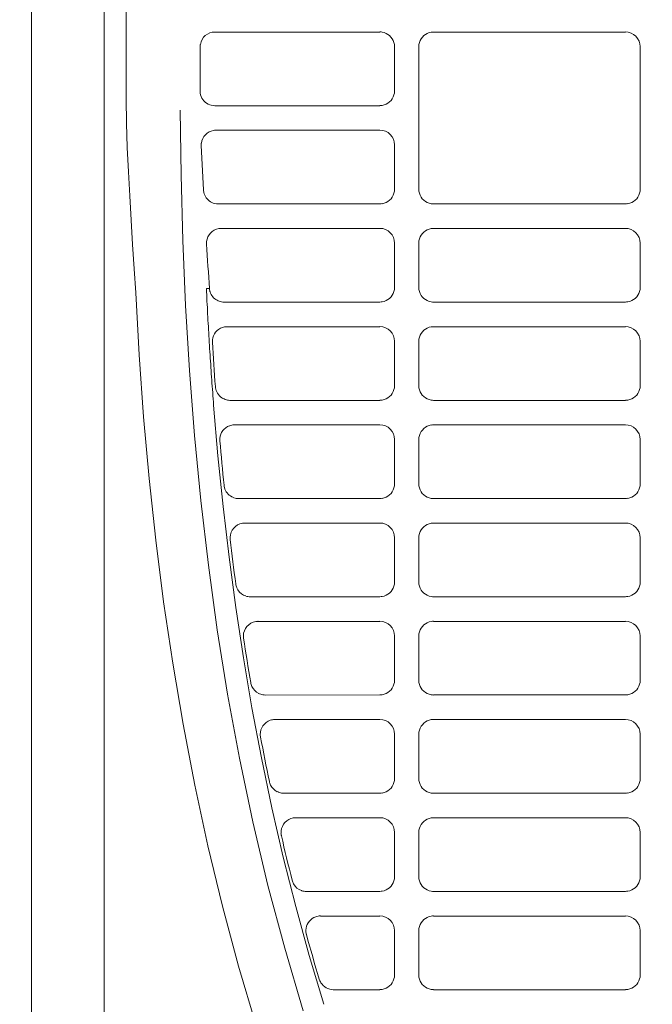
# Model space of a CAD drawing. Header units: millimetres. Extents: x -3034 to 546681, y -100001 to 133386.
# Tile 161 of 173: x 102294 to 102359, y -18221 to -18121. Entities that reach past the tile are written whole.
import ezdxf

# ---------------------------------------------------------------- set-up
doc = ezdxf.new("R2010")
doc.units = ezdxf.units.MM
doc.linetypes.add('ACAD_ISO03W100', pattern=[150, 60, -90])
doc.layers.get('Defpoints').update_dxf_attribs({"color": 252})
for name, color, linetype in [('___INST__AR_podstawy', 3, 'Continuous'), ('DETAIL', 5, 'Continuous'), ('ELEK CIENKIE', 80, 'Continuous'), ('ELEK ODGROMÓWKA', 214, 'Continuous')]:
    doc.layers.add(name, color=color, linetype=linetype)
doc.layers.add('I_WYMIARY', color=6, linetype='Continuous', lineweight=18)
doc.styles.add('DETALE1_100', font='arial.ttf', dxfattribs={"width": 0.6, "height": 200})
doc.dimstyles.new('Detale 1_100', dxfattribs={"dimscale": 0.12, "dimtxt": 250, "dimasz": 20, "dimexe": 50, "dimexo": 0, "dimgap": 30, "dimtad": 1, "dimdec": 1, "dimlfac": 0.1, "dimzin": 9, "dimdsep": 46, "dimtxsty": 'DETALE1_100', "dimblk1": 'DIM_KRESKA_', "dimblk2": 'DIM_KRESKA_', "dimsah": 1, "dimcen": 0, "dimse1": 1, "dimse2": 1, "dimclrd": 256, "dimclre": 256, "dimclrt": 256, "dimadec": 0, "dimazin": 0, "dimtfac": 0.01, "dimtdec": 1, "dimtix": 1, "dimtofl": 0, "dimtmove": 0, "dimatfit": 3, "dimfxl": 1, "dimtolj": 1, "dimtzin": 12, "dimlwd": -1, "dimarcsym": 0})

# ---------------------------------------------------------------- blocks, each defined once
blk = doc.blocks.new('iglice')
at = {"layer": 'ELEK CIENKIE', "color": 80, "linetype": 'ACAD_ISO03W100', "ltscale": 3}
blk.add_circle((-5706.4, 7322.5), 4350, dxfattribs=at)
blk = doc.blocks.new('wentDACH')
at = {"layer": 'DETAIL', "color": 8, "linetype": 'Continuous', "lineweight": 9}
for p, q in [((-83738.92, 25746.79), (-83738.92, 25013.39)), ((-83731.52, 25013.39), (-83731.52, 25746.79)), ((-83729.27, 25488.14), (-83729.27, 25272.04)), ((-83703.45, 25278.84), (-83720.25, 25278.84)), ((-83703.22, 25278.83), (-83703.01, 25278.78)), ((-83703.01, 25278.78), (-83702.82, 25278.7)), ((-83702.82, 25278.7), (-83702.63, 25278.6)), ((-83702.63, 25278.6), (-83702.46, 25278.47)), ((-83702.46, 25278.47), (-83702.32, 25278.32)), ((-83699.12, 25278.32), (-83698.98, 25278.47)), ((-83698.98, 25278.47), (-83698.81, 25278.6)), ((-83698.81, 25278.6), (-83698.62, 25278.7)), ((-83698.62, 25278.7), (-83698.43, 25278.78)), ((-83698.43, 25278.78), (-83698.22, 25278.83)), ((-83678.45, 25278.84), (-83697.99, 25278.84)), ((-83721.75, 25277.35), (-83721.75, 25272.85)), ((-83702.32, 25278.32), (-83702.19, 25278.15)), ((-83702.19, 25278.15), (-83702.09, 25277.96)), ((-83702.09, 25277.96), (-83702.02, 25277.76)), ((-83702.02, 25277.76), (-83701.97, 25277.56)), ((-83701.97, 25277.56), (-83701.96, 25277.34)), ((-83701.96, 25272.84), (-83701.96, 25277.34)), ((-83699.48, 25277.36), (-83699.47, 25277.56)), ((-83699.48, 25277.36), (-83699.48, 25262.83)), ((-83699.47, 25277.56), (-83699.42, 25277.77)), ((-83699.42, 25277.77), (-83699.35, 25277.97)), ((-83699.35, 25277.97), (-83699.25, 25278.15)), ((-83699.25, 25278.15), (-83699.12, 25278.32)), ((-83676.96, 25262.84), (-83676.96, 25277.34)), ((-83702.02, 25272.43), (-83702.09, 25272.23)), ((-83701.97, 25272.63), (-83702.02, 25272.43)), ((-83701.96, 25272.84), (-83701.97, 25272.63)), ((-83729.27, 25272.04), (-83729.24, 25269.57)), ((-83720.26, 25271.34), (-83703.45, 25271.34)), ((-83703.01, 25271.41), (-83703.22, 25271.36)), ((-83702.81, 25271.49), (-83703.01, 25271.41)), ((-83702.63, 25271.59), (-83702.81, 25271.49)), ((-83702.46, 25271.72), (-83702.63, 25271.59)), ((-83702.31, 25271.87), (-83702.46, 25271.72)), ((-83702.19, 25272.04), (-83702.31, 25271.87)), ((-83702.09, 25272.23), (-83702.19, 25272.04)), ((-83723.78, 25270.89), (-83723.69, 25264.26)), ((-83729.24, 25269.57), (-83729.16, 25267.09)), ((-83703.45, 25268.84), (-83720.14, 25268.84)), ((-83701.96, 25262.84), (-83701.96, 25267.34)), ((-83729.16, 25267.09), (-83729.04, 25264.62)), ((-83721.64, 25267.28), (-83721.61, 25266.64)), ((-83721.61, 25266.64), (-83721.58, 25265.99)), ((-83721.58, 25265.99), (-83721.54, 25265.35)), ((-83721.54, 25265.35), (-83721.51, 25264.7)), ((-83729.04, 25264.62), (-83728.91, 25262.15)), ((-83721.51, 25264.7), (-83721.48, 25264.05)), ((-83723.69, 25264.26), (-83723.52, 25257.62)), ((-83721.48, 25264.05), (-83721.44, 25263.41)), ((-83721.44, 25263.41), (-83721.4, 25262.76)), ((-83702.02, 25262.43), (-83702.09, 25262.23)), ((-83701.97, 25262.63), (-83702.02, 25262.43)), ((-83701.96, 25262.84), (-83701.97, 25262.63)), ((-83699.47, 25262.62), (-83699.48, 25262.83)), ((-83699.42, 25262.42), (-83699.47, 25262.62)), ((-83699.35, 25262.22), (-83699.42, 25262.42)), ((-83677.02, 25262.43), (-83677.09, 25262.23)), ((-83676.97, 25262.63), (-83677.02, 25262.43)), ((-83676.96, 25262.84), (-83676.97, 25262.63)), ((-83728.91, 25262.15), (-83728.77, 25259.68)), ((-83719.91, 25261.34), (-83703.45, 25261.34)), ((-83703.01, 25261.41), (-83703.22, 25261.36)), ((-83702.81, 25261.49), (-83703.01, 25261.41)), ((-83702.63, 25261.59), (-83702.81, 25261.49)), ((-83702.46, 25261.72), (-83702.63, 25261.59)), ((-83702.31, 25261.87), (-83702.46, 25261.72)), ((-83702.19, 25262.04), (-83702.31, 25261.87)), ((-83702.09, 25262.23), (-83702.19, 25262.04)), ((-83699.25, 25262.03), (-83699.35, 25262.22)), ((-83699.13, 25261.87), (-83699.25, 25262.03)), ((-83698.98, 25261.72), (-83699.13, 25261.87)), ((-83698.81, 25261.59), (-83698.98, 25261.72)), ((-83698.63, 25261.49), (-83698.81, 25261.59)), ((-83698.43, 25261.41), (-83698.63, 25261.49)), ((-83698.23, 25261.36), (-83698.43, 25261.41)), ((-83697.99, 25261.34), (-83678.45, 25261.34)), ((-83678.01, 25261.41), (-83678.22, 25261.36)), ((-83677.81, 25261.49), (-83678.01, 25261.41)), ((-83677.63, 25261.59), (-83677.81, 25261.49)), ((-83677.46, 25261.72), (-83677.63, 25261.59)), ((-83677.31, 25261.87), (-83677.46, 25261.72)), ((-83677.19, 25262.04), (-83677.31, 25261.87)), ((-83677.09, 25262.23), (-83677.19, 25262.04)), ((-83728.77, 25259.68), (-83728.62, 25257.21)), ((-83703.45, 25258.84), (-83719.6, 25258.84)), ((-83699.25, 25258.15), (-83699.12, 25258.32)), ((-83699.12, 25258.32), (-83698.98, 25258.47)), ((-83698.98, 25258.47), (-83698.81, 25258.6)), ((-83698.81, 25258.6), (-83698.62, 25258.7)), ((-83698.62, 25258.7), (-83698.43, 25258.78)), ((-83698.43, 25258.78), (-83698.22, 25258.83)), ((-83678.45, 25258.84), (-83697.99, 25258.84)), ((-83723.52, 25257.62), (-83723.23, 25250.99)), ((-83701.96, 25252.84), (-83701.96, 25257.34)), ((-83699.48, 25257.36), (-83699.47, 25257.57)), ((-83699.48, 25257.36), (-83699.48, 25252.83)), ((-83699.47, 25257.57), (-83699.42, 25257.77)), ((-83699.42, 25257.77), (-83699.35, 25257.97)), ((-83699.35, 25257.97), (-83699.25, 25258.15)), ((-83676.96, 25252.84), (-83676.96, 25257.35)), ((-83728.62, 25257.21), (-83728.47, 25254.74)), ((-83728.47, 25254.74), (-83728.3, 25252.27)), ((-83728.3, 25252.27), (-83727.95, 25245.97)), ((-83720.84, 25252.72), (-83721.1, 25252.71)), ((-83721.1, 25252.71), (-83721.09, 25252.39)), ((-83721.09, 25252.39), (-83721.08, 25252.07)), ((-83702.02, 25252.43), (-83702.09, 25252.23)), ((-83701.97, 25252.63), (-83702.02, 25252.43)), ((-83701.96, 25252.84), (-83701.97, 25252.63)), ((-83699.47, 25252.62), (-83699.48, 25252.83)), ((-83699.42, 25252.42), (-83699.47, 25252.62)), ((-83699.35, 25252.22), (-83699.42, 25252.42)), ((-83677.02, 25252.43), (-83677.09, 25252.23)), ((-83676.97, 25252.63), (-83677.02, 25252.43)), ((-83676.96, 25252.84), (-83676.97, 25252.63)), ((-83721.08, 25252.07), (-83721.06, 25251.74)), ((-83721.06, 25251.74), (-83721.05, 25251.42)), ((-83721.05, 25251.42), (-83721.03, 25251.1)), ((-83719.31, 25251.34), (-83703.45, 25251.34)), ((-83703.01, 25251.41), (-83703.22, 25251.36)), ((-83702.81, 25251.49), (-83703.01, 25251.41)), ((-83702.63, 25251.59), (-83702.81, 25251.49)), ((-83702.46, 25251.72), (-83702.63, 25251.59)), ((-83702.31, 25251.87), (-83702.46, 25251.72)), ((-83702.19, 25252.04), (-83702.31, 25251.87)), ((-83702.09, 25252.23), (-83702.19, 25252.04)), ((-83699.25, 25252.03), (-83699.35, 25252.22)), ((-83699.13, 25251.87), (-83699.25, 25252.03)), ((-83698.98, 25251.72), (-83699.13, 25251.87)), ((-83698.81, 25251.59), (-83698.98, 25251.72)), ((-83698.63, 25251.49), (-83698.81, 25251.59)), ((-83698.43, 25251.41), (-83698.63, 25251.49)), ((-83698.23, 25251.36), (-83698.43, 25251.41)), ((-83697.99, 25251.34), (-83678.45, 25251.35)), ((-83678.01, 25251.41), (-83678.22, 25251.36)), ((-83677.81, 25251.49), (-83678.01, 25251.41)), ((-83677.63, 25251.59), (-83677.81, 25251.49)), ((-83677.46, 25251.72), (-83677.63, 25251.59)), ((-83677.31, 25251.87), (-83677.46, 25251.72)), ((-83677.19, 25252.04), (-83677.31, 25251.87)), ((-83677.09, 25252.23), (-83677.19, 25252.04)), ((-83723.23, 25250.99), (-83722.84, 25244.37)), ((-83721.03, 25251.1), (-83721.01, 25250.78)), ((-83721.01, 25250.78), (-83721, 25250.46)), ((-83721, 25250.46), (-83720.98, 25250.14)), ((-83720.98, 25250.14), (-83720.96, 25249.82)), ((-83720.96, 25249.82), (-83720.95, 25249.5)), ((-83720.95, 25249.5), (-83720.93, 25249.18)), ((-83720.93, 25249.18), (-83720.91, 25248.86)), ((-83720.91, 25248.86), (-83720.89, 25248.54)), ((-83720.89, 25248.54), (-83720.87, 25248.22)), ((-83703.45, 25248.84), (-83719.02, 25248.84)), ((-83699.25, 25248.15), (-83699.12, 25248.32)), ((-83699.12, 25248.32), (-83698.98, 25248.47)), ((-83698.98, 25248.47), (-83698.81, 25248.6)), ((-83698.81, 25248.6), (-83698.62, 25248.7)), ((-83698.62, 25248.7), (-83698.43, 25248.78)), ((-83698.43, 25248.78), (-83698.22, 25248.83)), ((-83678.45, 25248.84), (-83697.99, 25248.84)), ((-83720.87, 25248.22), (-83720.85, 25247.9)), ((-83720.85, 25247.9), (-83720.84, 25247.57)), ((-83720.84, 25247.57), (-83720.82, 25247.25)), ((-83701.96, 25242.84), (-83701.96, 25247.34)), ((-83699.48, 25247.35), (-83699.47, 25247.56)), ((-83699.48, 25247.35), (-83699.48, 25242.83)), ((-83699.47, 25247.56), (-83699.42, 25247.77)), ((-83699.42, 25247.77), (-83699.35, 25247.97)), ((-83699.35, 25247.97), (-83699.25, 25248.15)), ((-83676.96, 25242.84), (-83676.96, 25247.34)), ((-83720.82, 25247.25), (-83720.8, 25246.93)), ((-83720.8, 25246.93), (-83720.78, 25246.61)), ((-83720.78, 25246.61), (-83720.76, 25246.29)), ((-83720.76, 25246.29), (-83720.74, 25245.97)), ((-83727.95, 25245.97), (-83727.5, 25239.67)), ((-83720.74, 25245.97), (-83720.72, 25245.65)), ((-83720.72, 25245.65), (-83720.69, 25245.33)), ((-83720.69, 25245.33), (-83720.67, 25245.01)), ((-83722.84, 25244.37), (-83722.32, 25237.75)), ((-83720.67, 25245.01), (-83720.65, 25244.69)), ((-83720.65, 25244.69), (-83720.63, 25244.37)), ((-83720.63, 25244.37), (-83720.61, 25244.05)), ((-83720.61, 25244.05), (-83720.59, 25243.73)), ((-83720.59, 25243.73), (-83720.56, 25243.41)), ((-83720.56, 25243.41), (-83720.54, 25243.09)), ((-83720.54, 25243.09), (-83720.52, 25242.77)), ((-83720.52, 25242.77), (-83720.49, 25242.45)), ((-83720.49, 25242.45), (-83720.47, 25242.13)), ((-83702.02, 25242.43), (-83702.09, 25242.23)), ((-83701.97, 25242.63), (-83702.02, 25242.43)), ((-83701.96, 25242.84), (-83701.97, 25242.63)), ((-83699.47, 25242.62), (-83699.48, 25242.83)), ((-83699.42, 25242.42), (-83699.47, 25242.62)), ((-83699.35, 25242.22), (-83699.42, 25242.42)), ((-83677.02, 25242.43), (-83677.09, 25242.23)), ((-83676.97, 25242.63), (-83677.02, 25242.43)), ((-83676.96, 25242.84), (-83676.97, 25242.63)), ((-83720.47, 25242.13), (-83720.44, 25241.81)), ((-83720.44, 25241.81), (-83720.42, 25241.49)), ((-83720.42, 25241.49), (-83720.4, 25241.16)), ((-83718.7, 25241.34), (-83703.45, 25241.34)), ((-83703.01, 25241.41), (-83703.22, 25241.36)), ((-83702.81, 25241.49), (-83703.01, 25241.41)), ((-83702.63, 25241.59), (-83702.81, 25241.49)), ((-83702.46, 25241.72), (-83702.63, 25241.59)), ((-83702.31, 25241.87), (-83702.46, 25241.72)), ((-83702.19, 25242.04), (-83702.31, 25241.87)), ((-83702.09, 25242.23), (-83702.19, 25242.04)), ((-83699.25, 25242.03), (-83699.35, 25242.22)), ((-83699.13, 25241.87), (-83699.25, 25242.03)), ((-83698.98, 25241.72), (-83699.13, 25241.87)), ((-83698.81, 25241.59), (-83698.98, 25241.72)), ((-83698.63, 25241.49), (-83698.81, 25241.59)), ((-83698.43, 25241.41), (-83698.63, 25241.49)), ((-83698.23, 25241.36), (-83698.43, 25241.41)), ((-83697.99, 25241.34), (-83678.45, 25241.34)), ((-83678.01, 25241.41), (-83678.22, 25241.36)), ((-83677.81, 25241.49), (-83678.01, 25241.41)), ((-83677.63, 25241.59), (-83677.81, 25241.49)), ((-83677.46, 25241.72), (-83677.63, 25241.59)), ((-83677.31, 25241.87), (-83677.46, 25241.72)), ((-83677.19, 25242.04), (-83677.31, 25241.87)), ((-83677.09, 25242.23), (-83677.19, 25242.04)), ((-83720.4, 25241.16), (-83720.37, 25240.84)), ((-83720.37, 25240.84), (-83719.93, 25235.69)), ((-83727.5, 25239.67), (-83726.94, 25233.38)), ((-83703.45, 25238.84), (-83718.26, 25238.84)), ((-83699.25, 25238.16), (-83699.12, 25238.32)), ((-83699.12, 25238.32), (-83698.98, 25238.47)), ((-83698.98, 25238.47), (-83698.81, 25238.6)), ((-83698.81, 25238.6), (-83698.62, 25238.7)), ((-83698.62, 25238.7), (-83698.43, 25238.78)), ((-83698.43, 25238.78), (-83698.22, 25238.83)), ((-83678.45, 25238.84), (-83697.99, 25238.84)), ((-83722.32, 25237.75), (-83721.68, 25231.15)), ((-83701.96, 25232.84), (-83701.96, 25237.35)), ((-83699.48, 25237.36), (-83699.47, 25237.57)), ((-83699.48, 25237.36), (-83699.48, 25232.83)), ((-83699.47, 25237.57), (-83699.42, 25237.77)), ((-83699.42, 25237.77), (-83699.35, 25237.97)), ((-83699.35, 25237.97), (-83699.25, 25238.16)), ((-83676.96, 25232.84), (-83676.96, 25237.35)), ((-83719.93, 25235.69), (-83719.4, 25230.53)), ((-83726.94, 25233.38), (-83726.26, 25227.1)), ((-83702.09, 25232.23), (-83702.19, 25232.04)), ((-83702.02, 25232.43), (-83702.09, 25232.23)), ((-83701.97, 25232.63), (-83702.02, 25232.43)), ((-83701.96, 25232.84), (-83701.97, 25232.63)), ((-83699.47, 25232.62), (-83699.48, 25232.83)), ((-83699.42, 25232.42), (-83699.47, 25232.62)), ((-83699.35, 25232.22), (-83699.42, 25232.42)), ((-83699.25, 25232.04), (-83699.35, 25232.22)), ((-83677.09, 25232.23), (-83677.19, 25232.04)), ((-83677.02, 25232.43), (-83677.09, 25232.23)), ((-83676.97, 25232.63), (-83677.02, 25232.43)), ((-83676.96, 25232.84), (-83676.97, 25232.63)), ((-83717.82, 25231.34), (-83717.84, 25231.34)), ((-83717.82, 25231.34), (-83703.45, 25231.34)), ((-83703.01, 25231.41), (-83703.22, 25231.36)), ((-83702.81, 25231.49), (-83703.01, 25231.41)), ((-83702.63, 25231.59), (-83702.81, 25231.49)), ((-83702.46, 25231.72), (-83702.63, 25231.59)), ((-83702.31, 25231.87), (-83702.46, 25231.72)), ((-83702.19, 25232.04), (-83702.31, 25231.87)), ((-83699.13, 25231.87), (-83699.25, 25232.04)), ((-83698.98, 25231.72), (-83699.13, 25231.87)), ((-83698.81, 25231.59), (-83698.98, 25231.72)), ((-83698.63, 25231.49), (-83698.81, 25231.59)), ((-83698.43, 25231.41), (-83698.63, 25231.49)), ((-83698.23, 25231.36), (-83698.43, 25231.41)), ((-83697.99, 25231.34), (-83678.45, 25231.35)), ((-83678.01, 25231.41), (-83678.22, 25231.36)), ((-83677.81, 25231.49), (-83678.01, 25231.41)), ((-83677.63, 25231.59), (-83677.81, 25231.49)), ((-83677.46, 25231.72), (-83677.63, 25231.59)), ((-83677.31, 25231.87), (-83677.46, 25231.72)), ((-83677.19, 25232.04), (-83677.31, 25231.87)), ((-83721.68, 25231.15), (-83720.91, 25224.56)), ((-83719.4, 25230.53), (-83718.8, 25225.39)), ((-83703.45, 25228.84), (-83717.21, 25228.84)), ((-83699.25, 25228.15), (-83699.12, 25228.32)), ((-83699.12, 25228.32), (-83698.98, 25228.47)), ((-83698.98, 25228.47), (-83698.81, 25228.6)), ((-83698.81, 25228.6), (-83698.62, 25228.7)), ((-83698.62, 25228.7), (-83698.43, 25228.78)), ((-83698.43, 25228.78), (-83698.22, 25228.83)), ((-83678.45, 25228.84), (-83697.99, 25228.84)), ((-83701.96, 25222.84), (-83701.96, 25227.34)), ((-83699.48, 25227.36), (-83699.47, 25227.56)), ((-83699.48, 25227.36), (-83699.48, 25222.83)), ((-83699.47, 25227.56), (-83699.42, 25227.77)), ((-83699.42, 25227.77), (-83699.35, 25227.97)), ((-83699.35, 25227.97), (-83699.25, 25228.15)), ((-83676.96, 25222.84), (-83676.96, 25227.34)), ((-83726.26, 25227.1), (-83725.46, 25220.83)), ((-83718.8, 25225.39), (-83718.11, 25220.26)), ((-83720.91, 25224.56), (-83720, 25217.99)), ((-83702.09, 25222.23), (-83702.19, 25222.04)), ((-83702.02, 25222.43), (-83702.09, 25222.23)), ((-83701.97, 25222.63), (-83702.02, 25222.43)), ((-83701.96, 25222.84), (-83701.97, 25222.63)), ((-83699.47, 25222.62), (-83699.48, 25222.83)), ((-83699.42, 25222.42), (-83699.47, 25222.62)), ((-83699.35, 25222.22), (-83699.42, 25222.42)), ((-83699.25, 25222.03), (-83699.35, 25222.22)), ((-83677.09, 25222.23), (-83677.19, 25222.04)), ((-83677.02, 25222.43), (-83677.09, 25222.23)), ((-83676.97, 25222.63), (-83677.02, 25222.43)), ((-83676.96, 25222.84), (-83676.97, 25222.63)), ((-83716.64, 25221.34), (-83703.45, 25221.34)), ((-83703.01, 25221.41), (-83703.22, 25221.36)), ((-83702.81, 25221.49), (-83703.01, 25221.41)), ((-83702.63, 25221.59), (-83702.81, 25221.49)), ((-83702.46, 25221.72), (-83702.63, 25221.59)), ((-83702.31, 25221.87), (-83702.46, 25221.72)), ((-83702.19, 25222.04), (-83702.31, 25221.87)), ((-83699.13, 25221.87), (-83699.25, 25222.03)), ((-83698.98, 25221.72), (-83699.13, 25221.87)), ((-83698.81, 25221.59), (-83698.98, 25221.72)), ((-83698.63, 25221.49), (-83698.81, 25221.59)), ((-83698.43, 25221.41), (-83698.63, 25221.49)), ((-83698.23, 25221.36), (-83698.43, 25221.41)), ((-83697.99, 25221.34), (-83678.45, 25221.34)), ((-83678.01, 25221.41), (-83678.22, 25221.36)), ((-83677.81, 25221.49), (-83678.01, 25221.41)), ((-83677.63, 25221.59), (-83677.81, 25221.49)), ((-83677.46, 25221.72), (-83677.63, 25221.59)), ((-83677.31, 25221.87), (-83677.46, 25221.72)), ((-83677.19, 25222.04), (-83677.31, 25221.87)), ((-83725.46, 25220.83), (-83724.54, 25214.58)), ((-83718.11, 25220.26), (-83717.33, 25215.14)), ((-83703.45, 25218.84), (-83715.85, 25218.84)), ((-83699.25, 25218.16), (-83699.12, 25218.32)), ((-83699.12, 25218.32), (-83698.98, 25218.47)), ((-83698.98, 25218.47), (-83698.81, 25218.6)), ((-83698.81, 25218.6), (-83698.62, 25218.7)), ((-83698.62, 25218.7), (-83698.43, 25218.78)), ((-83698.43, 25218.78), (-83698.22, 25218.83)), ((-83678.45, 25218.84), (-83697.99, 25218.84)), ((-83720, 25217.99), (-83718.95, 25211.44)), ((-83701.96, 25212.84), (-83701.96, 25217.35)), ((-83699.48, 25217.36), (-83699.47, 25217.57)), ((-83699.48, 25217.36), (-83699.48, 25212.83)), ((-83699.47, 25217.57), (-83699.42, 25217.77)), ((-83699.42, 25217.77), (-83699.35, 25217.97)), ((-83699.35, 25217.97), (-83699.25, 25218.16)), ((-83676.96, 25212.84), (-83676.96, 25217.35)), ((-83724.54, 25214.58), (-83723.48, 25208.36)), ((-83717.33, 25215.14), (-83716.47, 25210.03)), ((-83702.09, 25212.23), (-83702.19, 25212.04)), ((-83702.02, 25212.43), (-83702.09, 25212.23)), ((-83701.97, 25212.63), (-83702.02, 25212.43)), ((-83701.96, 25212.84), (-83701.97, 25212.63)), ((-83699.47, 25212.62), (-83699.48, 25212.83)), ((-83699.42, 25212.42), (-83699.47, 25212.62)), ((-83699.35, 25212.22), (-83699.42, 25212.42)), ((-83699.25, 25212.04), (-83699.35, 25212.22)), ((-83677.09, 25212.23), (-83677.19, 25212.04)), ((-83677.02, 25212.43), (-83677.09, 25212.23)), ((-83676.97, 25212.63), (-83677.02, 25212.43)), ((-83676.96, 25212.84), (-83676.97, 25212.63)), ((-83718.95, 25211.44), (-83717.74, 25204.91)), ((-83715.12, 25211.34), (-83703.45, 25211.35)), ((-83703.01, 25211.41), (-83703.22, 25211.36)), ((-83702.81, 25211.49), (-83703.01, 25211.41)), ((-83702.63, 25211.59), (-83702.81, 25211.49)), ((-83702.46, 25211.72), (-83702.63, 25211.59)), ((-83702.31, 25211.87), (-83702.46, 25211.72)), ((-83702.19, 25212.04), (-83702.31, 25211.87)), ((-83699.13, 25211.87), (-83699.25, 25212.04)), ((-83698.98, 25211.72), (-83699.13, 25211.87)), ((-83698.81, 25211.59), (-83698.98, 25211.72)), ((-83698.63, 25211.49), (-83698.81, 25211.59)), ((-83698.43, 25211.41), (-83698.63, 25211.49)), ((-83698.23, 25211.36), (-83698.43, 25211.41)), ((-83697.99, 25211.35), (-83678.45, 25211.35)), ((-83678.01, 25211.41), (-83678.22, 25211.36)), ((-83677.81, 25211.49), (-83678.01, 25211.41)), ((-83677.63, 25211.59), (-83677.81, 25211.49)), ((-83677.46, 25211.72), (-83677.63, 25211.59)), ((-83677.31, 25211.87), (-83677.46, 25211.72)), ((-83677.19, 25212.04), (-83677.31, 25211.87)), ((-83716.47, 25210.03), (-83715.51, 25204.94)), ((-83723.48, 25208.36), (-83722.29, 25202.15)), ((-83703.45, 25208.84), (-83714.13, 25208.84)), ((-83699.25, 25208.16), (-83699.12, 25208.32)), ((-83699.12, 25208.32), (-83698.98, 25208.47)), ((-83698.98, 25208.47), (-83698.81, 25208.6)), ((-83698.81, 25208.6), (-83698.62, 25208.7)), ((-83698.62, 25208.7), (-83698.43, 25208.78)), ((-83698.43, 25208.78), (-83698.22, 25208.83)), ((-83678.45, 25208.84), (-83697.99, 25208.84)), ((-83701.96, 25202.84), (-83701.96, 25207.35)), ((-83699.48, 25207.36), (-83699.47, 25207.57)), ((-83699.48, 25207.36), (-83699.48, 25202.83)), ((-83699.47, 25207.57), (-83699.42, 25207.77)), ((-83699.42, 25207.77), (-83699.35, 25207.97)), ((-83699.35, 25207.97), (-83699.25, 25208.16)), ((-83676.96, 25202.84), (-83676.96, 25207.34)), ((-83717.74, 25204.91), (-83716.38, 25198.42)), ((-83715.51, 25204.94), (-83714.45, 25199.87)), ((-83722.29, 25202.15), (-83720.95, 25195.98)), ((-83702.09, 25202.23), (-83702.19, 25202.04)), ((-83702.02, 25202.43), (-83702.09, 25202.23)), ((-83701.97, 25202.63), (-83702.02, 25202.43)), ((-83701.96, 25202.84), (-83701.97, 25202.63)), ((-83699.47, 25202.62), (-83699.48, 25202.83)), ((-83699.42, 25202.42), (-83699.47, 25202.62)), ((-83699.35, 25202.22), (-83699.42, 25202.42)), ((-83699.25, 25202.03), (-83699.35, 25202.22)), ((-83677.09, 25202.23), (-83677.19, 25202.04)), ((-83677.02, 25202.43), (-83677.09, 25202.23)), ((-83676.97, 25202.63), (-83677.02, 25202.43)), ((-83676.96, 25202.84), (-83676.97, 25202.63)), ((-83713.23, 25201.34), (-83703.45, 25201.34)), ((-83703.01, 25201.41), (-83703.22, 25201.36)), ((-83702.81, 25201.49), (-83703.01, 25201.41)), ((-83702.63, 25201.59), (-83702.81, 25201.49)), ((-83702.46, 25201.72), (-83702.63, 25201.59)), ((-83702.31, 25201.87), (-83702.46, 25201.72)), ((-83702.19, 25202.04), (-83702.31, 25201.87)), ((-83699.13, 25201.87), (-83699.25, 25202.03)), ((-83698.98, 25201.72), (-83699.13, 25201.87)), ((-83698.81, 25201.59), (-83698.98, 25201.72)), ((-83698.63, 25201.49), (-83698.81, 25201.59)), ((-83698.43, 25201.41), (-83698.63, 25201.49)), ((-83698.23, 25201.36), (-83698.43, 25201.41)), ((-83697.99, 25201.34), (-83678.45, 25201.34)), ((-83678.01, 25201.41), (-83678.22, 25201.36)), ((-83677.81, 25201.49), (-83678.01, 25201.41)), ((-83677.63, 25201.59), (-83677.81, 25201.49)), ((-83677.46, 25201.72), (-83677.63, 25201.59)), ((-83677.31, 25201.87), (-83677.46, 25201.72)), ((-83677.19, 25202.04), (-83677.31, 25201.87)), ((-83714.45, 25199.87), (-83713.29, 25194.83)), ((-83716.38, 25198.42), (-83714.85, 25191.96)), ((-83703.45, 25198.85), (-83712.02, 25198.85)), ((-83699.35, 25197.97), (-83699.25, 25198.16)), ((-83699.25, 25198.16), (-83699.12, 25198.32)), ((-83699.12, 25198.32), (-83698.98, 25198.47)), ((-83698.98, 25198.47), (-83698.81, 25198.6)), ((-83698.81, 25198.6), (-83698.62, 25198.7)), ((-83698.62, 25198.7), (-83698.43, 25198.78)), ((-83698.43, 25198.78), (-83698.22, 25198.83)), ((-83678.46, 25198.85), (-83697.99, 25198.85)), ((-83701.96, 25192.84), (-83701.96, 25197.35)), ((-83699.48, 25197.36), (-83699.47, 25197.57)), ((-83699.48, 25197.36), (-83699.48, 25192.83)), ((-83699.47, 25197.57), (-83699.42, 25197.77)), ((-83699.42, 25197.77), (-83699.35, 25197.97)), ((-83676.96, 25192.84), (-83676.96, 25197.35)), ((-83720.95, 25195.98), (-83719.47, 25189.84)), ((-83713.29, 25194.83), (-83712.02, 25189.8)), ((-83702.09, 25192.23), (-83702.19, 25192.04)), ((-83702.02, 25192.43), (-83702.09, 25192.23)), ((-83701.97, 25192.63), (-83702.02, 25192.43)), ((-83701.96, 25192.84), (-83701.97, 25192.63)), ((-83699.47, 25192.62), (-83699.48, 25192.83)), ((-83699.42, 25192.42), (-83699.47, 25192.62)), ((-83699.35, 25192.22), (-83699.42, 25192.42)), ((-83699.25, 25192.04), (-83699.35, 25192.22)), ((-83677.09, 25192.23), (-83677.19, 25192.04)), ((-83677.02, 25192.43), (-83677.09, 25192.23)), ((-83676.97, 25192.63), (-83677.02, 25192.43)), ((-83676.96, 25192.84), (-83676.97, 25192.63)), ((-83714.85, 25191.96), (-83713.14, 25185.55)), ((-83710.93, 25191.35), (-83703.45, 25191.35)), ((-83703.01, 25191.41), (-83703.22, 25191.36)), ((-83702.81, 25191.49), (-83703.01, 25191.41)), ((-83702.63, 25191.59), (-83702.81, 25191.49)), ((-83702.46, 25191.72), (-83702.63, 25191.59)), ((-83702.31, 25191.87), (-83702.46, 25191.72)), ((-83702.19, 25192.04), (-83702.31, 25191.87)), ((-83699.13, 25191.87), (-83699.25, 25192.04)), ((-83698.98, 25191.72), (-83699.13, 25191.87)), ((-83698.81, 25191.59), (-83698.98, 25191.72)), ((-83698.63, 25191.49), (-83698.81, 25191.59)), ((-83698.43, 25191.41), (-83698.63, 25191.49)), ((-83698.23, 25191.36), (-83698.43, 25191.41)), ((-83697.99, 25191.35), (-83678.45, 25191.35)), ((-83678.01, 25191.41), (-83678.22, 25191.36)), ((-83677.81, 25191.49), (-83678.01, 25191.41)), ((-83677.63, 25191.59), (-83677.81, 25191.49)), ((-83677.46, 25191.72), (-83677.63, 25191.59)), ((-83677.31, 25191.87), (-83677.46, 25191.72)), ((-83677.19, 25192.04), (-83677.31, 25191.87)), ((-83719.47, 25189.84), (-83717.83, 25183.74)), ((-83712.02, 25189.8), (-83710.65, 25184.81)), ((-83710.84, 25187.98), (-83710.75, 25188.15)), ((-83710.75, 25188.15), (-83710.63, 25188.31)), ((-83710.63, 25188.31), (-83710.49, 25188.46)), ((-83710.49, 25188.46), (-83710.33, 25188.58)), ((-83710.33, 25188.58), (-83710.16, 25188.68)), ((-83710.16, 25188.68), (-83709.98, 25188.76)), ((-83703.45, 25188.84), (-83709.48, 25188.84)), ((-83699.35, 25187.97), (-83699.25, 25188.16)), ((-83699.25, 25188.16), (-83699.12, 25188.32)), ((-83699.12, 25188.32), (-83698.98, 25188.47)), ((-83698.98, 25188.47), (-83698.81, 25188.6)), ((-83698.81, 25188.6), (-83698.62, 25188.7)), ((-83698.62, 25188.7), (-83698.43, 25188.78)), ((-83698.43, 25188.78), (-83698.22, 25188.83)), ((-83678.46, 25188.84), (-83697.99, 25188.84)), ((-83710.98, 25187.39), (-83710.96, 25187.59)), ((-83710.97, 25187.2), (-83710.98, 25187.39)), ((-83710.96, 25187.59), (-83710.91, 25187.79)), ((-83710.91, 25187.79), (-83710.84, 25187.98)), ((-83701.96, 25182.84), (-83701.96, 25187.35)), ((-83699.48, 25187.36), (-83699.47, 25187.57)), ((-83699.48, 25187.36), (-83699.48, 25182.83)), ((-83699.47, 25187.57), (-83699.42, 25187.77)), ((-83699.42, 25187.77), (-83699.35, 25187.97)), ((-83676.96, 25182.84), (-83676.96, 25187.35)), ((-83713.14, 25185.55), (-83711.26, 25179.19)), ((-83710.65, 25184.81), (-83709.16, 25179.85)), ((-83717.83, 25183.74), (-83716.03, 25177.69)), ((-83702.09, 25182.23), (-83702.19, 25182.04)), ((-83702.02, 25182.43), (-83702.09, 25182.23)), ((-83701.97, 25182.63), (-83702.02, 25182.43)), ((-83701.96, 25182.84), (-83701.97, 25182.63)), ((-83699.47, 25182.62), (-83699.48, 25182.83)), ((-83699.42, 25182.42), (-83699.47, 25182.62)), ((-83699.35, 25182.22), (-83699.42, 25182.42)), ((-83699.25, 25182.04), (-83699.35, 25182.22)), ((-83677.09, 25182.23), (-83677.19, 25182.04)), ((-83677.02, 25182.43), (-83677.09, 25182.23)), ((-83676.97, 25182.63), (-83677.02, 25182.43)), ((-83676.96, 25182.84), (-83676.97, 25182.63)), ((-83708.19, 25181.34), (-83703.45, 25181.34)), ((-83703.01, 25181.41), (-83703.22, 25181.36)), ((-83702.81, 25181.49), (-83703.01, 25181.41)), ((-83702.63, 25181.59), (-83702.81, 25181.49)), ((-83702.46, 25181.72), (-83702.63, 25181.59)), ((-83702.31, 25181.87), (-83702.46, 25181.72)), ((-83702.19, 25182.04), (-83702.31, 25181.87)), ((-83699.13, 25181.87), (-83699.25, 25182.04)), ((-83698.98, 25181.72), (-83699.13, 25181.87)), ((-83698.81, 25181.59), (-83698.98, 25181.72)), ((-83698.63, 25181.49), (-83698.81, 25181.59)), ((-83698.43, 25181.41), (-83698.63, 25181.49)), ((-83698.23, 25181.36), (-83698.43, 25181.41)), ((-83697.99, 25181.34), (-83678.45, 25181.34)), ((-83678.01, 25181.41), (-83678.22, 25181.36)), ((-83677.81, 25181.49), (-83678.01, 25181.41)), ((-83677.63, 25181.59), (-83677.81, 25181.49)), ((-83677.46, 25181.72), (-83677.63, 25181.59)), ((-83677.31, 25181.87), (-83677.46, 25181.72)), ((-83677.19, 25182.04), (-83677.31, 25181.87))]:
    blk.add_line(p, q, dxfattribs=at)
for centre, radius, start, end in [((-83720.25, 25277.35), 1.49, 90.0006, 171.0912), ((-83703.45, 25277.35), 1.5, 81.0295, 89.9976), ((-83697.99, 25277.33), 1.51, 90.0023, 98.9265), ((-83678.46, 25277.35), 1.5, 359.9215, 89.9976), ((-83720.24, 25277.35), 1.51, 171.0518, 177.9852), ((-83720.24, 25277.35), 1.5, 177.9855, 179.991), ((-83720.24, 25272.85), 1.51, 179.9926, 188.9226), ((-83720.25, 25272.84), 1.5, 188.8504, 242.9334), ((-83720.26, 25272.83), 1.49, 243.0051, 270.0006), ((-83703.45, 25272.84), 1.49, 270.0029, 278.9746), ((-83720.14, 25267.35), 1.49, 99.2253, 173.3063), ((-83720.14, 25267.34), 1.5, 91.8205, 99.2121), ((-83720.14, 25267.35), 1.49, 89.9995, 91.8195), ((-83703.45, 25267.35), 1.5, 359.9219, 89.9965), ((-83720.13, 25267.35), 1.51, 173.2644, 180.3349), ((-83720.13, 25267.35), 1.5, 180.3351, 182.4436), ((-83719.9, 25262.85), 1.51, 183.1672, 198.0731), ((-83719.91, 25262.84), 1.5, 198.0206, 243.905), ((-83719.91, 25262.83), 1.49, 243.9562, 269.9997), ((-83703.45, 25262.84), 1.49, 270.0018, 278.9736), ((-83697.99, 25262.85), 1.51, 261.0681, 269.9982), ((-83678.45, 25262.84), 1.49, 270.0019, 278.9718), ((-83719.6, 25257.35), 1.49, 99.4239, 174.2263), ((-83719.6, 25257.34), 1.5, 91.7132, 99.4102), ((-83719.6, 25257.35), 1.49, 90.0005, 91.7116), ((-83703.45, 25257.35), 1.5, 359.9251, 89.9976), ((-83697.99, 25257.33), 1.51, 90.0023, 98.9261), ((-83678.46, 25257.35), 1.5, 359.9278, 89.9976), ((-83719.59, 25257.35), 1.51, 174.1839, 181.343), ((-83719.59, 25257.35), 1.5, 181.3432, 183.4515), ((-83377.2, 25277.76), 344.5, 183.4124, 184.1676), ((-83719.31, 25252.84), 1.48, 184.1942, 185.044), ((-83719.28, 25252.84), 1.52, 185.0715, 193.6415), ((-83719.27, 25252.84), 1.53, 193.6232, 197.1711), ((-83719.31, 25252.83), 1.49, 197.1145, 241.2676), ((-83719.31, 25252.83), 1.48, 241.3186, 250.8633), ((-83719.31, 25252.83), 1.49, 250.9346, 269.0868), ((-83719.31, 25252.82), 1.48, 269.139, 270.0009), ((-83703.45, 25252.84), 1.49, 270.0029, 278.9746), ((-83697.99, 25252.85), 1.51, 261.069, 269.9993), ((-83678.45, 25252.84), 1.49, 270.0029, 278.9728), ((-83719.01, 25247.36), 1.48, 108.6993, 174.2517), ((-83719.01, 25247.35), 1.49, 91.1996, 108.6341), ((-83719.02, 25247.36), 1.48, 89.9992, 91.1564), ((-83703.45, 25247.35), 1.5, 359.9283, 89.9965), ((-83697.99, 25247.33), 1.51, 90.0012, 98.9249), ((-83678.46, 25247.35), 1.5, 359.931, 89.9965), ((-83719, 25247.36), 1.5, 174.2107, 181.7834), ((-83719.01, 25247.36), 1.49, 181.7847, 183.4943), ((-83351.33, 25269.8), 369.86, 183.4925, 184.196), ((-83718.68, 25242.85), 1.51, 184.1995, 193.6635), ((-83718.7, 25242.84), 1.5, 193.6096, 241.332), ((-83718.7, 25242.84), 1.49, 241.3955, 250.8893), ((-83718.7, 25242.84), 1.5, 250.959, 268.9877), ((-83718.7, 25242.83), 1.49, 269.0391, 269.9998), ((-83703.45, 25242.84), 1.49, 270.0018, 278.9737), ((-83697.99, 25242.85), 1.51, 261.0679, 269.9982), ((-83678.45, 25242.84), 1.49, 270.0018, 278.9719), ((-83718.26, 25237.35), 1.49, 109.0273, 175.7057), ((-83718.25, 25237.34), 1.5, 91.5084, 108.9505), ((-83718.26, 25237.35), 1.5, 90.0004, 91.4659), ((-83703.45, 25237.35), 1.5, 359.9314, 89.9976), ((-83697.99, 25237.33), 1.51, 90.0023, 98.9256), ((-83678.46, 25237.35), 1.5, 359.9341, 89.9976), ((-83718.24, 25237.35), 1.51, 175.653, 182.9703), ((-83718.25, 25237.35), 1.5, 182.9706, 185.094), ((-83381.45, 25267.36), 339.63, 185.0925, 185.8589), ((-83717.81, 25232.85), 1.51, 185.8623, 195.0849), ((-83717.82, 25232.84), 1.5, 195.0331, 241.5287), ((-83717.82, 25232.84), 1.49, 241.5896, 250.8372), ((-83717.82, 25232.84), 1.5, 250.9085, 269.3748), ((-83703.45, 25232.84), 1.49, 270.0029, 278.9747), ((-83697.99, 25232.85), 1.51, 261.0688, 269.9993), ((-83678.45, 25232.84), 1.49, 270.0029, 278.9729), ((-83717.21, 25227.35), 1.49, 98.7831, 178.1557), ((-83717.21, 25227.34), 1.5, 91.4159, 98.7716), ((-83717.21, 25227.35), 1.5, 89.9993, 91.4144), ((-83703.45, 25227.35), 1.5, 359.9346, 89.9965), ((-83697.99, 25227.33), 1.52, 90.0013, 98.9244), ((-83678.46, 25227.35), 1.5, 359.9373, 89.9965), ((-83717.2, 25227.35), 1.5, 178.1034, 186.8364), ((-83407.52, 25264.47), 313.4, 186.8346, 187.6684), ((-83716.62, 25222.85), 1.51, 187.672, 202.6343), ((-83716.63, 25222.84), 1.5, 202.5922, 242.5094), ((-83716.64, 25222.84), 1.49, 242.5546, 251.668), ((-83716.64, 25222.84), 1.5, 251.7329, 269.5122), ((-83716.64, 25222.83), 1.49, 269.5632, 270), ((-83703.45, 25222.84), 1.49, 270.0018, 278.9737), ((-83697.99, 25222.85), 1.51, 261.0678, 269.9982), ((-83678.45, 25222.84), 1.49, 270.0018, 278.9719), ((-83715.85, 25217.35), 1.49, 98.9526, 179.8853), ((-83715.85, 25217.34), 1.5, 91.3518, 98.9404), ((-83715.85, 25217.35), 1.5, 90.0003, 91.35), ((-83703.45, 25217.35), 1.5, 359.9377, 89.9975), ((-83697.99, 25217.33), 1.52, 90.0024, 98.9252), ((-83678.46, 25217.35), 1.5, 359.9404, 89.9975), ((-83715.84, 25217.35), 1.5, 179.8305, 188.732), ((-83430.7, 25261.14), 289.99, 188.7303, 189.6362), ((-83715.1, 25212.85), 1.51, 189.6398, 204.6777), ((-83715.11, 25212.84), 1.5, 204.639, 243.1604), ((-83715.12, 25212.84), 1.49, 243.2029, 252.0991), ((-83715.12, 25212.84), 1.5, 252.1623, 269.9487), ((-83703.45, 25212.84), 1.49, 270.0029, 278.9747), ((-83697.99, 25212.85), 1.51, 261.0687, 269.9994), ((-83678.45, 25212.84), 1.49, 270.0029, 278.9729), ((-83714.13, 25207.35), 1.49, 108.407, 181.7709), ((-83714.13, 25207.34), 1.51, 91.341, 108.3455), ((-83714.13, 25207.35), 1.5, 89.9992, 91.3025), ((-83703.45, 25207.35), 1.5, 359.9409, 89.9964), ((-83697.99, 25207.33), 1.52, 90.0013, 98.924), ((-83678.46, 25207.35), 1.5, 359.9436, 89.9964), ((-83714.12, 25207.35), 1.51, 181.713, 188.5727), ((-83714.12, 25207.35), 1.5, 188.5726, 190.7885), ((-83451.95, 25257.29), 268.39, 190.7857, 191.7714), ((-83713.22, 25202.85), 1.51, 191.7761, 206.9056), ((-83713.23, 25202.84), 1.5, 206.8703, 243.8809), ((-83713.23, 25202.84), 1.49, 243.9206, 252.5832), ((-83713.23, 25202.84), 1.5, 252.6411, 269.9513), ((-83703.45, 25202.84), 1.49, 270.0018, 278.9738), ((-83697.99, 25202.85), 1.51, 261.0676, 269.9983), ((-83678.45, 25202.84), 1.49, 270.0018, 278.9719), ((-83712.02, 25197.35), 1.49, 108.7466, 183.8333), ((-83712.02, 25197.34), 1.51, 91.3114, 108.6755), ((-83712.02, 25197.35), 1.5, 90.0003, 91.2706), ((-83703.45, 25197.35), 1.5, 359.944, 89.9975), ((-83697.99, 25197.33), 1.52, 90.0024, 98.9247), ((-83678.46, 25197.35), 1.5, 359.9468, 89.9975), ((-83712.01, 25197.35), 1.51, 183.7594, 190.8281), ((-83712.01, 25197.35), 1.5, 190.828, 193.0428), ((-83471.68, 25253.03), 248.2, 193.0431, 194.1189), ((-83710.92, 25192.85), 1.51, 194.1208, 209.247), ((-83710.93, 25192.84), 1.5, 209.201, 250.9261), ((-83710.93, 25192.83), 1.49, 250.9641, 251.3817), ((-83710.93, 25192.84), 1.5, 251.4428, 269.9401), ((-83703.45, 25192.84), 1.49, 270.0028, 278.9748), ((-83697.99, 25192.85), 1.51, 261.0685, 269.9994), ((-83678.45, 25192.84), 1.49, 270.0028, 278.9729), ((-83709.49, 25187.35), 1.49, 108.7373, 109.1639), ((-83709.48, 25187.34), 1.51, 91.304, 108.6773), ((-83709.48, 25187.35), 1.5, 89.9992, 91.2633), ((-83703.45, 25187.35), 1.5, 359.9472, 89.9964), ((-83697.99, 25187.33), 1.52, 90.0013, 98.9235), ((-83678.46, 25187.35), 1.5, 359.9499, 89.9964), ((-83709.47, 25187.35), 1.51, 185.9562, 193.2038), ((-83709.47, 25187.35), 1.51, 193.2037, 195.4537), ((-83500.14, 25245.16), 218.68, 195.438, 196.6742), ((-83708.17, 25182.85), 1.51, 196.692, 212.0137), ((-83708.18, 25182.84), 1.5, 211.9726, 269.9415), ((-83703.45, 25182.84), 1.49, 270.0017, 278.9738), ((-83697.99, 25182.85), 1.51, 261.0675, 265.899), ((-83697.99, 25182.86), 1.51, 265.8966, 269.9983), ((-83678.45, 25182.84), 1.49, 270.0017, 278.972)]:
    blk.add_arc(centre, radius, start, end, dxfattribs=at)
blk = doc.blocks.new('DIM_KRESKA_')
for p, q in [((0, 14), (0, -14)), ((-6, 0), (6, 0))]:
    blk.add_line(p, q)
at = {"const_width": 1.2}
blk.add_lwpolyline([(-4.243, -4.243), (4.243, 4.243)], dxfattribs=at)
blk = doc.blocks.new('*D524')
at = {"layer": 'Defpoints', "color": 0}
for p in [(101226.4, -17351.32), (109926.4, -17351.32), (109926.4, -19434.49)]:
    blk.add_point(p, dxfattribs=at)
at = {"layer": 'I_WYMIARY'}
blk.add_line((101228.8, -19434.49), (109924, -19434.49), dxfattribs=at)
at = {"layer": 'I_WYMIARY', "xscale": 2.4, "yscale": 2.4, "zscale": 2.4, "rotation": 180}
blk.add_blockref('DIM_KRESKA_', (101226.4, -19434.49), dxfattribs=at)
at = {"layer": 'I_WYMIARY', "xscale": 2.4, "yscale": 2.4, "zscale": 2.4}
blk.add_blockref('DIM_KRESKA_', (109926.4, -19434.49), dxfattribs=at)
at = {"layer": 'I_WYMIARY', "insert": (105576.4, -19328.7), "char_height": 200, "attachment_point": 5, "style": 'DETALE1_100'}
blk.add_mtext('\\A1;870', dxfattribs=at)

msp = doc.modelspace()

# ---------------------------------------------------------------- block references
at = {"layer": '___INST__AR_podstawy', "color": 210, "lineweight": 40}
msp.add_blockref('wentDACH', (186034.592, -43400.942), dxfattribs=at)
at = {"layer": 'ELEK ODGROMÓWKA'}
msp.add_blockref('iglice', (111335.99, -24243.943), dxfattribs=at)

# ---------------------------------------------------------------- dimensions: what is measured, and where the dimension line sits
at = {"layer": 'I_WYMIARY'}
dim = msp.add_linear_dim(base=(109926.396, -19434.486), p1=(101226.396, -17351.322), p2=(109926.396, -17351.322), dimstyle='Detale 1_100', dxfattribs=at)
dim.commit()
dim.dimension.update_dxf_attribs({"geometry": '*D524', "text_midpoint": (105576.396, -19328.703)})

doc.saveas('drawing.dxf')
